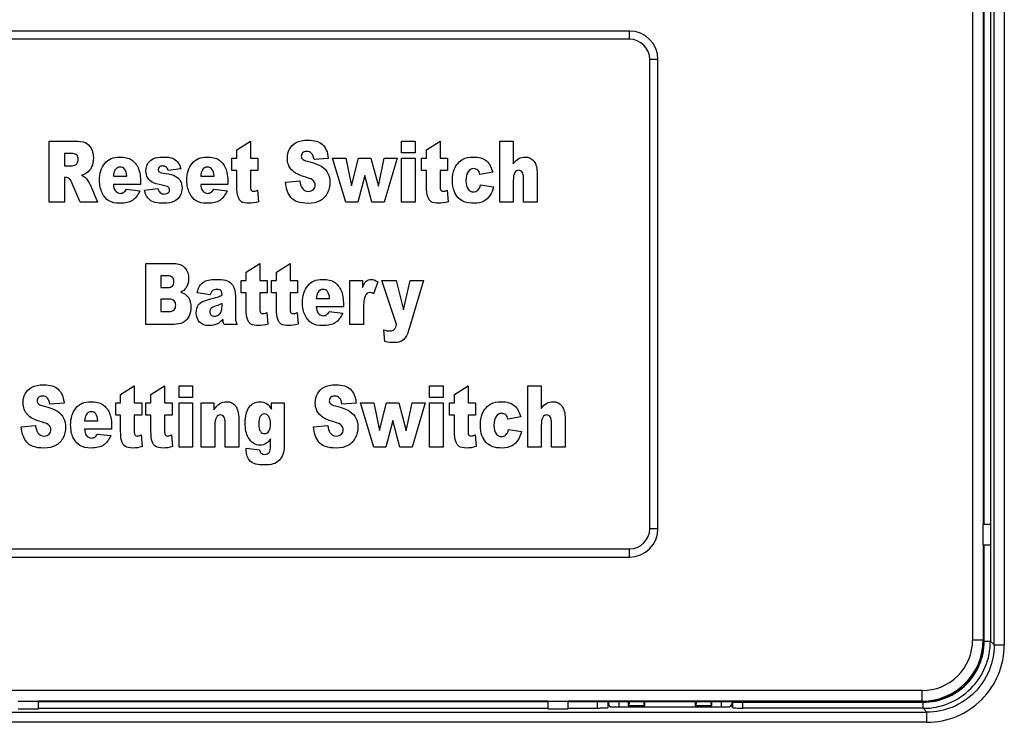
# Model space of a CAD drawing. Header units: millimetres. Extents: x 6863 to 7584, y 164 to 940.
# Tile 16 of 31: x 7390 to 7438, y 581 to 616. Entities that reach past the tile are written whole.
import ezdxf

# ---------------------------------------------------------------- set-up
doc = ezdxf.new("R2010")
doc.units = ezdxf.units.MM
doc.header["$LTSCALE"] = 32.67
doc.layers.get('0').update_dxf_attribs({"linetype": 'CONTINUOUS'})

msp = doc.modelspace()

# ---------------------------------------------------------------- linework, layer by layer
for p, q in [((7436.632, 626.455), (7436.632, 585.129)), ((7437.689, 584.887), (7437.689, 626.697)), ((7438.188, 626.696), (7438.188, 584.888)), ((7437.15, 620.792), (7437.15, 590.792)), ((7437.188, 620.792), (7437.188, 590.792)), ((7437.204, 590.792), (7437.204, 620.792)), ((7437.503, 620.792), (7437.503, 590.792)), ((7419.788, 614.992), (7386.788, 614.992)), ((7419.788, 614.592), (7419.788, 614.992)), ((7419.788, 614.592), (7386.788, 614.592)), ((7420.788, 590.592), (7420.788, 613.592)), ((7421.188, 613.592), (7420.788, 613.592)), ((7421.188, 590.592), (7421.188, 613.592)), ((7391.315, 606.592), (7391.315, 609.592)), ((7391.315, 609.592), (7392.551, 609.592)), ((7400.526, 609.164), (7401.194, 609.592)), ((7401.194, 609.592), (7401.194, 608.765)), ((7408.606, 609.025), (7408.606, 609.592)), ((7408.606, 609.592), (7409.273, 609.592)), ((7409.273, 609.592), (7409.273, 609.025)), ((7409.834, 609.164), (7410.502, 609.592)), ((7410.502, 609.592), (7410.502, 608.765)), ((7413.423, 606.592), (7413.423, 609.592)), ((7413.423, 609.592), (7414.089, 609.592)), ((7414.089, 609.592), (7414.089, 608.487)), ((7392.06, 608.986), (7392.06, 608.376)), ((7392.386, 608.986), (7392.06, 608.986)), ((7400.526, 608.765), (7400.526, 609.164)), ((7409.273, 609.025), (7408.606, 609.025)), ((7409.834, 608.765), (7409.834, 609.164)), ((7400.28, 608.155), (7400.28, 608.765)), ((7400.28, 608.765), (7400.526, 608.765)), ((7401.194, 608.765), (7401.56, 608.765)), ((7401.56, 608.765), (7401.56, 608.155)), ((7405.01, 608.749), (7404.311, 608.698)), ((7405.866, 606.592), (7405.223, 608.765)), ((7405.223, 608.765), (7405.866, 608.765)), ((7405.866, 608.765), (7406.144, 607.396)), ((7406.144, 607.396), (7406.498, 608.765)), ((7406.498, 608.765), (7407.1, 608.765)), ((7407.1, 608.765), (7407.467, 607.392)), ((7407.467, 607.392), (7407.747, 608.765)), ((7408.389, 608.765), (7407.747, 606.592)), ((7407.747, 608.765), (7408.389, 608.765)), ((7408.606, 606.592), (7408.606, 608.765)), ((7408.606, 608.765), (7409.273, 608.765)), ((7409.273, 608.765), (7409.273, 606.592)), ((7409.589, 608.155), (7409.589, 608.765)), ((7409.589, 608.765), (7409.834, 608.765)), ((7410.502, 608.765), (7410.869, 608.765)), ((7410.869, 608.765), (7410.869, 608.155)), ((7392.06, 608.376), (7392.373, 608.376)), ((7397.777, 608.233), (7397.145, 608.155)), ((7400.526, 608.155), (7400.28, 608.155)), ((7400.526, 607.39), (7400.526, 608.155)), ((7401.194, 608.155), (7401.194, 607.384)), ((7401.56, 608.155), (7401.194, 608.155)), ((7406.802, 607.9), (7406.462, 606.592)), ((7407.154, 606.592), (7406.802, 607.9)), ((7409.834, 608.155), (7409.589, 608.155)), ((7409.834, 607.39), (7409.834, 608.155)), ((7410.502, 608.155), (7410.502, 607.384)), ((7410.869, 608.155), (7410.502, 608.155)), ((7413.082, 608.067), (7412.455, 607.963)), ((7415.261, 607.973), (7415.261, 606.592)), ((7392.06, 607.81), (7392.06, 606.592)), ((7392.126, 607.81), (7392.06, 607.81)), ((7392.838, 606.592), (7392.442, 607.509)), ((7393.316, 607.46), (7393.676, 606.592)), ((7395.799, 607.472), (7394.463, 607.472)), ((7394.465, 607.871), (7395.122, 607.871)), ((7395.799, 607.566), (7395.799, 607.472)), ((7400.084, 607.472), (7398.748, 607.472)), ((7398.749, 607.871), (7399.406, 607.871)), ((7400.084, 607.566), (7400.084, 607.472)), ((7402.911, 607.584), (7403.617, 607.64)), ((7412.483, 607.443), (7413.117, 607.353)), ((7414.089, 607.636), (7414.089, 606.592)), ((7414.592, 606.592), (7414.592, 607.787)), ((7395.105, 607.23), (7395.762, 607.155)), ((7395.988, 607.196), (7396.649, 607.273)), ((7399.39, 607.23), (7400.046, 607.155)), ((7401.536, 607.183), (7401.585, 606.61)), ((7410.844, 607.183), (7410.893, 606.61)), ((7392.06, 606.592), (7391.315, 606.592)), ((7393.676, 606.592), (7392.838, 606.592)), ((7406.462, 606.592), (7405.866, 606.592)), ((7407.747, 606.592), (7407.154, 606.592)), ((7409.273, 606.592), (7408.606, 606.592)), ((7414.089, 606.592), (7413.423, 606.592)), ((7415.261, 606.592), (7414.592, 606.592)), ((7396.05, 600.592), (7396.05, 603.592)), ((7396.05, 603.592), (7397.438, 603.592)), ((7400.984, 603.164), (7401.652, 603.592)), ((7401.652, 603.592), (7401.652, 602.765)), ((7402.472, 603.164), (7403.14, 603.592)), ((7403.14, 603.592), (7403.14, 602.765)), ((7400.984, 602.765), (7400.984, 603.164)), ((7402.472, 602.765), (7402.472, 603.164)), ((7396.798, 602.984), (7396.798, 602.415)), ((7397.125, 602.984), (7396.798, 602.984)), ((7400.739, 602.155), (7400.739, 602.765)), ((7400.739, 602.765), (7400.984, 602.765)), ((7401.652, 602.765), (7402.019, 602.765)), ((7402.019, 602.765), (7402.019, 602.155)), ((7402.227, 602.155), (7402.227, 602.765)), ((7402.227, 602.765), (7402.472, 602.765)), ((7403.14, 602.765), (7403.507, 602.765)), ((7403.507, 602.765), (7403.507, 602.155)), ((7406.067, 600.592), (7406.067, 602.765)), ((7406.067, 602.765), (7406.691, 602.765)), ((7406.691, 602.765), (7406.691, 602.409)), ((7407.436, 602.7), (7407.23, 602.106)), ((7408.366, 600.592), (7407.637, 602.765)), ((7407.637, 602.765), (7408.339, 602.765)), ((7408.339, 602.765), (7408.698, 601.318)), ((7408.698, 601.318), (7409.03, 602.765)), ((7409.688, 602.765), (7408.997, 600.445)), ((7409.03, 602.765), (7409.688, 602.765)), ((7396.798, 602.415), (7397.12, 602.415)), ((7399.219, 602.061), (7398.582, 602.145)), ((7400.984, 602.155), (7400.739, 602.155)), ((7400.984, 601.39), (7400.984, 602.155)), ((7401.652, 602.155), (7401.652, 601.384)), ((7402.019, 602.155), (7401.652, 602.155)), ((7402.472, 602.155), (7402.227, 602.155)), ((7402.472, 601.39), (7402.472, 602.155)), ((7403.14, 602.155), (7403.14, 601.384)), ((7403.507, 602.155), (7403.14, 602.155)), ((7396.798, 601.844), (7396.798, 601.237)), ((7397.175, 601.844), (7396.798, 601.844)), ((7399.797, 601.49), (7399.797, 601.623)), ((7400.449, 602.014), (7400.449, 601.054)), ((7404.42, 601.871), (7405.077, 601.871)), ((7396.798, 601.237), (7397.176, 601.237)), ((7401.994, 601.183), (7402.043, 600.61)), ((7403.482, 601.183), (7403.531, 600.61)), ((7405.755, 601.472), (7404.419, 601.472)), ((7405.06, 601.23), (7405.717, 601.155)), ((7405.755, 601.566), (7405.755, 601.472)), ((7406.737, 601.32), (7406.737, 600.592)), ((7397.33, 600.592), (7396.05, 600.592)), ((7400.532, 600.592), (7399.907, 600.592)), ((7406.737, 600.592), (7406.067, 600.592)), ((7407.783, 599.759), (7407.732, 600.34)), ((7394.821, 597.164), (7395.489, 597.592)), ((7395.489, 597.592), (7395.489, 596.765)), ((7396.309, 597.164), (7396.977, 597.592)), ((7396.977, 597.592), (7396.977, 596.765)), ((7397.686, 597.025), (7397.686, 597.592)), ((7397.686, 597.592), (7398.352, 597.592)), ((7398.352, 597.592), (7398.352, 597.025)), ((7409.979, 597.025), (7409.979, 597.592)), ((7409.979, 597.592), (7410.645, 597.592)), ((7410.645, 597.592), (7410.645, 597.025)), ((7411.207, 597.164), (7411.875, 597.592)), ((7411.875, 597.592), (7411.875, 596.765)), ((7414.796, 594.592), (7414.796, 597.592)), ((7414.796, 597.592), (7415.462, 597.592)), ((7415.462, 597.592), (7415.462, 596.487)), ((7394.821, 596.765), (7394.821, 597.164)), ((7396.309, 596.765), (7396.309, 597.164)), ((7398.352, 597.025), (7397.686, 597.025)), ((7410.645, 597.025), (7409.979, 597.025)), ((7411.207, 596.765), (7411.207, 597.164)), ((7392.041, 596.749), (7391.342, 596.698)), ((7394.576, 596.155), (7394.576, 596.765)), ((7394.576, 596.765), (7394.821, 596.765)), ((7395.489, 596.765), (7395.856, 596.765)), ((7395.856, 596.765), (7395.856, 596.155)), ((7396.064, 596.155), (7396.064, 596.765)), ((7396.064, 596.765), (7396.309, 596.765)), ((7396.977, 596.765), (7397.344, 596.765)), ((7397.344, 596.765), (7397.344, 596.155)), ((7397.686, 594.592), (7397.686, 596.765)), ((7397.686, 596.765), (7398.352, 596.765)), ((7398.352, 596.765), (7398.352, 594.592)), ((7398.778, 594.592), (7398.778, 596.765)), ((7398.778, 596.765), (7399.399, 596.765)), ((7399.399, 596.765), (7399.399, 596.411)), ((7402.224, 596.444), (7402.224, 596.765)), ((7402.224, 596.765), (7402.848, 596.765)), ((7402.848, 596.765), (7402.848, 594.713)), ((7406.382, 596.749), (7405.683, 596.698)), ((7407.239, 594.592), (7406.595, 596.765)), ((7406.595, 596.765), (7407.239, 596.765)), ((7407.239, 596.765), (7407.517, 595.396)), ((7407.517, 595.396), (7407.871, 596.765)), ((7407.871, 596.765), (7408.473, 596.765)), ((7408.473, 596.765), (7408.84, 595.392)), ((7408.84, 595.392), (7409.12, 596.765)), ((7409.761, 596.765), (7409.12, 594.592)), ((7409.12, 596.765), (7409.761, 596.765)), ((7409.979, 594.592), (7409.979, 596.765)), ((7409.979, 596.765), (7410.645, 596.765)), ((7410.645, 596.765), (7410.645, 594.592)), ((7410.961, 596.155), (7410.961, 596.765)), ((7410.961, 596.765), (7411.207, 596.765)), ((7411.875, 596.765), (7412.242, 596.765)), ((7412.242, 596.765), (7412.242, 596.155)), ((7393.045, 595.871), (7393.701, 595.871)), ((7394.821, 596.155), (7394.576, 596.155)), ((7394.821, 595.39), (7394.821, 596.155)), ((7395.489, 596.155), (7395.489, 595.384)), ((7395.856, 596.155), (7395.489, 596.155)), ((7396.309, 596.155), (7396.064, 596.155)), ((7396.309, 595.39), (7396.309, 596.155)), ((7396.977, 596.155), (7396.977, 595.384)), ((7397.344, 596.155), (7396.977, 596.155)), ((7400.617, 595.973), (7400.617, 594.592)), ((7408.175, 595.9), (7407.835, 594.592)), ((7408.527, 594.592), (7408.175, 595.9)), ((7411.207, 596.155), (7410.961, 596.155)), ((7411.207, 595.39), (7411.207, 596.155)), ((7411.875, 596.155), (7411.875, 595.384)), ((7412.242, 596.155), (7411.875, 596.155)), ((7414.455, 596.067), (7413.828, 595.963)), ((7416.634, 595.973), (7416.634, 594.592)), ((7389.943, 595.584), (7390.648, 595.64)), ((7394.379, 595.472), (7393.043, 595.472)), ((7394.379, 595.566), (7394.379, 595.472)), ((7399.444, 595.636), (7399.444, 594.592)), ((7399.947, 594.592), (7399.947, 595.787)), ((7404.284, 595.584), (7404.989, 595.64)), ((7413.856, 595.443), (7414.489, 595.353)), ((7415.462, 595.636), (7415.462, 594.592)), ((7415.964, 594.592), (7415.964, 595.787)), ((7393.685, 595.23), (7394.342, 595.155)), ((7395.831, 595.183), (7395.88, 594.61)), ((7397.319, 595.183), (7397.369, 594.61)), ((7402.177, 594.664), (7402.177, 594.993)), ((7412.217, 595.183), (7412.266, 594.61)), ((7398.352, 594.592), (7397.686, 594.592)), ((7399.444, 594.592), (7398.778, 594.592)), ((7400.617, 594.592), (7399.947, 594.592)), ((7400.983, 594.543), (7401.63, 594.451)), ((7402.848, 594.713), (7402.85, 594.617)), ((7407.835, 594.592), (7407.239, 594.592)), ((7409.12, 594.592), (7408.527, 594.592)), ((7410.645, 594.592), (7409.979, 594.592)), ((7415.462, 594.592), (7414.796, 594.592)), ((7416.634, 594.592), (7415.964, 594.592)), ((7420.788, 590.592), (7421.188, 590.592)), ((7437.53, 590.792), (7437.15, 590.792)), ((7437.15, 589.792), (7437.15, 590.792)), ((7437.53, 589.792), (7437.53, 590.792)), ((7386.788, 589.592), (7419.788, 589.592)), ((7419.788, 589.192), (7419.788, 589.592)), ((7437.15, 589.792), (7437.53, 589.792)), ((7437.15, 589.792), (7437.15, 585.129)), ((7437.188, 589.792), (7437.188, 585.09)), ((7437.204, 585.073), (7437.204, 589.792)), ((7437.503, 589.792), (7437.503, 585.073)), ((7386.788, 589.192), (7419.788, 589.192)), ((7436.632, 585.129), (7437.15, 585.129)), ((7437.188, 585.09), (7437.15, 585.129)), ((7437.204, 585.073), (7437.503, 585.073)), ((7437.689, 584.887), (7437.503, 585.073)), ((7437.689, 584.887), (7438.188, 584.887)), ((7434.151, 582.648), (7372.425, 582.648)), ((7434.152, 582.13), (7434.152, 582.648)), ((7389.788, 582.13), (7390.788, 582.13)), ((7390.788, 581.75), (7390.788, 582.13)), ((7415.788, 582.13), (7390.788, 582.13)), ((7415.788, 582.092), (7390.788, 582.092)), ((7415.788, 582.13), (7415.788, 581.75)), ((7415.788, 582.13), (7416.788, 582.13)), ((7416.788, 581.75), (7416.788, 582.13)), ((7434.152, 582.13), (7416.788, 582.13)), ((7434.19, 582.092), (7416.788, 582.092)), ((7418.229, 581.792), (7418.229, 582.092)), ((7418.729, 582.092), (7418.729, 581.818)), ((7418.778, 582.092), (7418.766, 582.055)), ((7418.766, 582.055), (7418.766, 581.928)), ((7418.766, 581.928), (7418.811, 581.928)), ((7418.835, 581.855), (7418.811, 581.928)), ((7418.835, 581.855), (7424.741, 581.855)), ((7419.288, 581.855), (7419.288, 582.092)), ((7419.738, 581.892), (7419.738, 582.092)), ((7419.756, 581.909), (7419.738, 581.892)), ((7420.538, 581.892), (7419.738, 581.892)), ((7419.771, 582.092), (7419.756, 581.909)), ((7419.756, 581.909), (7420.521, 581.909)), ((7420.521, 581.909), (7420.506, 582.092)), ((7420.521, 581.909), (7420.538, 581.892)), ((7420.538, 581.892), (7420.538, 582.092)), ((7423.038, 581.892), (7423.038, 582.092)), ((7423.056, 581.909), (7423.038, 581.892)), ((7423.838, 581.892), (7423.038, 581.892)), ((7423.071, 582.092), (7423.056, 581.909)), ((7423.056, 581.909), (7423.821, 581.909)), ((7423.821, 581.909), (7423.806, 582.092)), ((7423.821, 581.909), (7423.838, 581.892)), ((7423.838, 581.892), (7423.838, 582.092)), ((7424.288, 582.092), (7424.288, 581.855)), ((7424.766, 581.928), (7424.741, 581.855)), ((7424.811, 581.928), (7424.766, 581.928)), ((7424.799, 582.092), (7424.811, 582.055)), ((7424.811, 582.055), (7424.811, 581.928)), ((7424.849, 581.815), (7424.811, 581.928)), ((7424.848, 582.077), (7434.207, 582.077)), ((7434.152, 582.13), (7434.19, 582.092)), ((7434.208, 581.777), (7434.208, 582.077)), ((7372.183, 581.591), (7434.393, 581.591)), ((7389.788, 581.75), (7390.788, 581.75)), ((7390.788, 581.792), (7415.788, 581.792)), ((7415.788, 581.75), (7416.788, 581.75)), ((7416.788, 581.792), (7418.229, 581.792)), ((7434.208, 581.777), (7425.361, 581.777)), ((7434.208, 581.777), (7434.393, 581.591)), ((7434.393, 581.092), (7434.393, 581.591)), ((7434.392, 581.092), (7372.184, 581.092))]:
    msp.add_line(p, q)
for centre, radius, start, end in [((7419.788, 613.592), 1.4, 0, 90), ((7419.788, 613.592), 1, 0, 90), ((7419.788, 590.592), 1.4, 270, 0), ((7419.788, 590.592), 1, 270, 0), ((7434.152, 585.128), 2.48, 269.9785, 0.0215), ((7434.152, 585.129), 2.998, 270.0034, 359.9966), ((7434.19, 585.091), 2.999, 269.9848, 0.0152), ((7434.209, 585.071), 2.994, 269.9518, 0.0482), ((7434.395, 584.885), 3.793, 269.9529, 0.0471), ((7468.158, 582.073), 43.31, 179.9951, 180.3407)]:
    msp.add_arc(centre, radius, start, end)
for points in [[(7392.551, 609.592), (7392.781, 609.592), (7392.956, 609.567), (7393.077, 609.518)], [(7393.077, 609.518), (7393.198, 609.469), (7393.295, 609.377), (7393.369, 609.244)], [(7403.107, 609.201), (7403.179, 609.338), (7403.286, 609.447), (7403.43, 609.524)], [(7403.43, 609.524), (7403.574, 609.602), (7403.77, 609.643), (7404.021, 609.643)], [(7404.021, 609.643), (7404.327, 609.643), (7404.561, 609.571), (7404.722, 609.428)], [(7404.722, 609.428), (7404.882, 609.285), (7404.979, 609.06), (7405.01, 608.749)], [(7392.662, 608.908), (7392.614, 608.96), (7392.52, 608.986), (7392.386, 608.986)], [(7392.736, 608.685), (7392.736, 608.782), (7392.712, 608.855), (7392.662, 608.908)], [(7393.369, 609.244), (7393.444, 609.111), (7393.481, 608.949), (7393.481, 608.759)], [(7403.001, 608.765), (7403.001, 608.919), (7403.035, 609.064), (7403.107, 609.201)], [(7403.752, 609.015), (7403.708, 608.97), (7403.687, 608.915), (7403.687, 608.849)], [(7403.947, 609.084), (7403.86, 609.084), (7403.795, 609.06), (7403.752, 609.015)], [(7404.193, 608.992), (7404.134, 609.054), (7404.052, 609.084), (7403.947, 609.084)], [(7404.311, 608.698), (7404.291, 608.833), (7404.252, 608.931), (7404.193, 608.992)], [(7392.373, 608.376), (7392.406, 608.376), (7392.471, 608.389), (7392.57, 608.416)], [(7392.57, 608.416), (7392.618, 608.43), (7392.658, 608.46), (7392.689, 608.511)], [(7392.689, 608.511), (7392.72, 608.561), (7392.736, 608.62), (7392.736, 608.685)], [(7393.481, 608.759), (7393.481, 608.591), (7393.452, 608.448), (7393.395, 608.327)], [(7393.786, 607.674), (7393.786, 608.014), (7393.872, 608.288), (7394.046, 608.499)], [(7394.046, 608.499), (7394.22, 608.708), (7394.46, 608.814), (7394.768, 608.814)], [(7394.768, 608.814), (7395.017, 608.814), (7395.213, 608.767), (7395.357, 608.673)], [(7395.357, 608.673), (7395.501, 608.579), (7395.611, 608.442), (7395.686, 608.264)], [(7396.061, 608.135), (7396.061, 608.278), (7396.094, 608.401), (7396.161, 608.505)], [(7396.161, 608.505), (7396.227, 608.608), (7396.318, 608.685), (7396.436, 608.737)], [(7396.436, 608.737), (7396.552, 608.788), (7396.71, 608.814), (7396.906, 608.814)], [(7396.906, 608.814), (7397.112, 608.814), (7397.266, 608.794), (7397.364, 608.754)], [(7397.364, 608.754), (7397.463, 608.714), (7397.546, 608.653), (7397.611, 608.57)], [(7397.611, 608.57), (7397.677, 608.487), (7397.733, 608.374), (7397.777, 608.233)], [(7398.07, 607.674), (7398.07, 608.014), (7398.157, 608.288), (7398.331, 608.499)], [(7398.331, 608.499), (7398.504, 608.708), (7398.745, 608.814), (7399.052, 608.814)], [(7399.052, 608.814), (7399.301, 608.814), (7399.498, 608.767), (7399.642, 608.673)], [(7399.642, 608.673), (7399.786, 608.579), (7399.895, 608.442), (7399.97, 608.264)], [(7403.21, 608.185), (7403.07, 608.338), (7403.001, 608.53), (7403.001, 608.765)], [(7403.687, 608.849), (7403.687, 608.8), (7403.705, 608.757), (7403.74, 608.719)], [(7403.74, 608.719), (7403.775, 608.679), (7403.859, 608.642), (7403.989, 608.608)], [(7403.989, 608.608), (7404.314, 608.522), (7404.545, 608.434), (7404.686, 608.344)], [(7411.198, 608.227), (7411.242, 608.335), (7411.303, 608.434), (7411.381, 608.52)], [(7411.381, 608.52), (7411.458, 608.606), (7411.539, 608.671), (7411.621, 608.713)], [(7411.621, 608.713), (7411.75, 608.78), (7411.917, 608.814), (7412.12, 608.814)], [(7412.12, 608.814), (7412.403, 608.814), (7412.619, 608.751), (7412.768, 608.624)], [(7412.768, 608.624), (7412.917, 608.497), (7413.022, 608.311), (7413.082, 608.067)], [(7414.089, 608.487), (7414.179, 608.604), (7414.269, 608.687), (7414.359, 608.738)], [(7414.359, 608.738), (7414.448, 608.788), (7414.554, 608.814), (7414.677, 608.814)], [(7414.677, 608.814), (7414.857, 608.814), (7414.999, 608.745), (7415.104, 608.607)], [(7415.104, 608.607), (7415.209, 608.468), (7415.261, 608.258), (7415.261, 607.973)], [(7393.161, 608.033), (7393.098, 607.986), (7393.011, 607.947), (7392.9, 607.916)], [(7392.9, 607.916), (7392.988, 607.877), (7393.054, 607.84), (7393.094, 607.804)], [(7393.395, 608.327), (7393.339, 608.207), (7393.26, 608.108), (7393.161, 608.033)], [(7394.541, 608.164), (7394.501, 608.098), (7394.475, 608), (7394.465, 607.871)], [(7394.796, 608.321), (7394.689, 608.321), (7394.604, 608.268), (7394.541, 608.164)], [(7395.017, 608.217), (7394.961, 608.286), (7394.887, 608.321), (7394.796, 608.321)], [(7395.122, 607.871), (7395.108, 608.031), (7395.072, 608.147), (7395.017, 608.217)], [(7395.686, 608.264), (7395.762, 608.084), (7395.799, 607.853), (7395.799, 607.566)], [(7396.153, 607.785), (7396.091, 607.887), (7396.061, 608.004), (7396.061, 608.135)], [(7396.708, 608.323), (7396.674, 608.29), (7396.657, 608.25), (7396.657, 608.202)], [(7396.657, 608.202), (7396.657, 608.149), (7396.678, 608.108), (7396.722, 608.08)], [(7396.873, 608.374), (7396.798, 608.374), (7396.742, 608.356), (7396.708, 608.323)], [(7396.722, 608.08), (7396.765, 608.053), (7396.86, 608.029), (7397.007, 608.007)], [(7397.063, 608.308), (7397.011, 608.352), (7396.947, 608.374), (7396.873, 608.374)], [(7397.007, 608.007), (7397.229, 607.975), (7397.394, 607.932), (7397.502, 607.877)], [(7397.145, 608.155), (7397.129, 608.225), (7397.101, 608.276), (7397.063, 608.308)], [(7398.826, 608.164), (7398.785, 608.098), (7398.759, 608), (7398.749, 607.871)], [(7399.08, 608.321), (7398.974, 608.321), (7398.889, 608.268), (7398.826, 608.164)], [(7399.301, 608.217), (7399.245, 608.286), (7399.172, 608.321), (7399.08, 608.321)], [(7399.406, 607.871), (7399.393, 608.031), (7399.357, 608.147), (7399.301, 608.217)], [(7399.97, 608.264), (7400.046, 608.084), (7400.084, 607.853), (7400.084, 607.566)], [(7403.906, 607.822), (7403.581, 607.912), (7403.348, 608.035), (7403.21, 608.185)], [(7404.686, 608.344), (7404.826, 608.254), (7404.928, 608.143), (7404.991, 608.012)], [(7404.991, 608.012), (7405.056, 607.879), (7405.088, 607.732), (7405.088, 607.568)], [(7411.106, 607.668), (7411.106, 607.891), (7411.136, 608.078), (7411.198, 608.227)], [(7411.871, 608.094), (7411.802, 607.996), (7411.769, 607.846), (7411.769, 607.646)], [(7412.139, 608.243), (7412.028, 608.243), (7411.94, 608.192), (7411.871, 608.094)], [(7412.347, 608.172), (7412.295, 608.219), (7412.226, 608.243), (7412.139, 608.243)], [(7412.455, 607.963), (7412.436, 608.055), (7412.4, 608.125), (7412.347, 608.172)], [(7414.164, 608.047), (7414.114, 607.969), (7414.089, 607.832), (7414.089, 607.636)], [(7414.361, 608.162), (7414.279, 608.162), (7414.214, 608.123), (7414.164, 608.047)], [(7414.531, 608.075), (7414.49, 608.133), (7414.433, 608.162), (7414.361, 608.162)], [(7414.592, 607.787), (7414.592, 607.922), (7414.57, 608.018), (7414.531, 608.075)], [(7392.306, 607.738), (7392.253, 607.785), (7392.193, 607.81), (7392.126, 607.81)], [(7392.442, 607.509), (7392.39, 607.627), (7392.347, 607.703), (7392.306, 607.738)], [(7393.094, 607.804), (7393.121, 607.779), (7393.16, 607.728), (7393.213, 607.646)], [(7393.213, 607.646), (7393.263, 607.566), (7393.298, 607.505), (7393.316, 607.46)], [(7393.915, 607.05), (7393.828, 607.226), (7393.786, 607.435), (7393.786, 607.674)], [(7394.463, 607.472), (7394.475, 607.337), (7394.504, 607.239), (7394.55, 607.173)], [(7396.381, 607.568), (7396.29, 607.611), (7396.215, 607.683), (7396.153, 607.785)], [(7396.864, 607.428), (7396.631, 607.478), (7396.471, 607.525), (7396.381, 607.568)], [(7397.15, 607.341), (7397.114, 607.365), (7397.017, 607.394), (7396.864, 607.428)], [(7397.502, 607.877), (7397.61, 607.822), (7397.692, 607.742), (7397.749, 607.638)], [(7397.749, 607.638), (7397.806, 607.533), (7397.836, 607.421), (7397.836, 607.296)], [(7398.199, 607.05), (7398.113, 607.226), (7398.07, 607.435), (7398.07, 607.674)], [(7398.748, 607.472), (7398.759, 607.337), (7398.789, 607.239), (7398.834, 607.173)], [(7403.178, 606.835), (7403.021, 607.032), (7402.931, 607.282), (7402.911, 607.584)], [(7403.617, 607.64), (7403.631, 607.496), (7403.662, 607.386), (7403.709, 607.311)], [(7404.286, 607.647), (7404.23, 607.709), (7404.104, 607.767), (7403.906, 607.822)], [(7404.281, 607.222), (7404.339, 607.284), (7404.368, 607.357), (7404.368, 607.439)], [(7404.368, 607.439), (7404.368, 607.517), (7404.34, 607.586), (7404.286, 607.647)], [(7405.088, 607.568), (7405.088, 607.376), (7405.046, 607.198), (7404.961, 607.036)], [(7411.181, 607.152), (7411.131, 607.284), (7411.106, 607.453), (7411.106, 607.668)], [(7411.769, 607.646), (7411.769, 607.468), (7411.802, 607.333), (7411.871, 607.239)], [(7412.349, 607.185), (7412.408, 607.241), (7412.454, 607.327), (7412.483, 607.443)], [(7394.244, 606.664), (7394.111, 606.745), (7394.002, 606.874), (7393.915, 607.05)], [(7394.55, 607.173), (7394.614, 607.079), (7394.698, 607.032), (7394.802, 607.032)], [(7394.802, 607.032), (7394.868, 607.032), (7394.93, 607.052), (7394.989, 607.093)], [(7394.989, 607.093), (7395.025, 607.118), (7395.063, 607.165), (7395.105, 607.23)], [(7395.762, 607.155), (7395.66, 606.936), (7395.539, 606.778), (7395.398, 606.685)], [(7396.246, 606.712), (7396.112, 606.825), (7396.025, 606.987), (7395.988, 607.196)], [(7396.649, 607.273), (7396.675, 607.175), (7396.714, 607.104), (7396.763, 607.062)], [(7396.763, 607.062), (7396.813, 607.02), (7396.878, 606.999), (7396.96, 606.999)], [(7396.96, 606.999), (7397.048, 606.999), (7397.119, 607.022), (7397.168, 607.069)], [(7397.225, 607.202), (7397.225, 607.263), (7397.199, 607.308), (7397.15, 607.341)], [(7397.168, 607.069), (7397.206, 607.106), (7397.225, 607.149), (7397.225, 607.202)], [(7397.836, 607.296), (7397.836, 607.171), (7397.805, 607.048), (7397.744, 606.93)], [(7398.529, 606.664), (7398.396, 606.745), (7398.286, 606.874), (7398.199, 607.05)], [(7398.834, 607.173), (7398.898, 607.079), (7398.982, 607.032), (7399.087, 607.032)], [(7399.087, 607.032), (7399.152, 607.032), (7399.214, 607.052), (7399.273, 607.093)], [(7399.273, 607.093), (7399.309, 607.118), (7399.347, 607.165), (7399.39, 607.23)], [(7400.046, 607.155), (7399.945, 606.936), (7399.823, 606.778), (7399.682, 606.685)], [(7400.581, 606.864), (7400.544, 606.973), (7400.526, 607.147), (7400.526, 607.39)], [(7401.194, 607.384), (7401.194, 607.292), (7401.2, 607.23), (7401.215, 607.2)], [(7401.215, 607.2), (7401.236, 607.155), (7401.274, 607.132), (7401.33, 607.132)], [(7401.33, 607.132), (7401.379, 607.132), (7401.447, 607.149), (7401.536, 607.183)], [(7403.709, 607.311), (7403.785, 607.189), (7403.895, 607.13), (7404.037, 607.13)], [(7404.037, 607.13), (7404.142, 607.13), (7404.224, 607.161), (7404.281, 607.222)], [(7404.961, 607.036), (7404.875, 606.872), (7404.756, 606.75), (7404.603, 606.667)], [(7409.89, 606.864), (7409.852, 606.973), (7409.834, 607.147), (7409.834, 607.39)], [(7410.502, 607.384), (7410.502, 607.292), (7410.509, 607.23), (7410.523, 607.2)], [(7410.523, 607.2), (7410.545, 607.155), (7410.582, 607.132), (7410.638, 607.132)], [(7410.638, 607.132), (7410.687, 607.132), (7410.756, 607.149), (7410.844, 607.183)], [(7411.39, 606.815), (7411.301, 606.911), (7411.231, 607.024), (7411.181, 607.152)], [(7411.871, 607.239), (7411.938, 607.147), (7412.025, 607.101), (7412.13, 607.101)], [(7412.13, 607.101), (7412.216, 607.101), (7412.29, 607.128), (7412.349, 607.185)], [(7413.117, 607.353), (7413.081, 607.187), (7413.023, 607.044), (7412.944, 606.924)], [(7394.788, 606.543), (7394.557, 606.543), (7394.375, 606.584), (7394.244, 606.664)], [(7395.398, 606.685), (7395.256, 606.592), (7395.053, 606.543), (7394.788, 606.543)], [(7396.926, 606.543), (7396.608, 606.543), (7396.381, 606.598), (7396.246, 606.712)], [(7397.457, 606.648), (7397.327, 606.58), (7397.15, 606.543), (7396.926, 606.543)], [(7397.744, 606.93), (7397.684, 606.811), (7397.589, 606.717), (7397.457, 606.648)], [(7399.072, 606.543), (7398.841, 606.543), (7398.659, 606.584), (7398.529, 606.664)], [(7399.682, 606.685), (7399.54, 606.592), (7399.337, 606.543), (7399.072, 606.543)], [(7400.757, 606.621), (7400.678, 606.674), (7400.619, 606.756), (7400.581, 606.864)], [(7401.123, 606.543), (7400.956, 606.543), (7400.835, 606.569), (7400.757, 606.621)], [(7401.585, 606.61), (7401.42, 606.565), (7401.266, 606.543), (7401.123, 606.543)], [(7404.026, 606.541), (7403.617, 606.541), (7403.335, 606.639), (7403.178, 606.835)], [(7404.603, 606.667), (7404.45, 606.584), (7404.258, 606.541), (7404.026, 606.541)], [(7410.065, 606.621), (7409.987, 606.674), (7409.928, 606.756), (7409.89, 606.864)], [(7410.432, 606.543), (7410.265, 606.543), (7410.144, 606.569), (7410.065, 606.621)], [(7410.893, 606.61), (7410.728, 606.565), (7410.574, 606.543), (7410.432, 606.543)], [(7411.706, 606.607), (7411.583, 606.649), (7411.478, 606.719), (7411.39, 606.815)], [(7412.167, 606.543), (7411.982, 606.543), (7411.828, 606.565), (7411.706, 606.607)], [(7412.639, 606.643), (7412.514, 606.578), (7412.357, 606.543), (7412.167, 606.543)], [(7412.944, 606.924), (7412.865, 606.803), (7412.763, 606.709), (7412.639, 606.643)], [(7397.438, 603.592), (7397.669, 603.592), (7397.846, 603.52), (7397.97, 603.377)], [(7397.97, 603.377), (7398.095, 603.234), (7398.157, 603.056), (7398.157, 602.845)], [(7397.361, 602.911), (7397.315, 602.96), (7397.237, 602.984), (7397.125, 602.984)], [(7397.43, 602.706), (7397.43, 602.792), (7397.407, 602.861), (7397.361, 602.911)], [(7397.361, 602.489), (7397.407, 602.538), (7397.43, 602.612), (7397.43, 602.706)], [(7398.157, 602.845), (7398.157, 602.667), (7398.113, 602.516), (7398.025, 602.388)], [(7398.686, 602.473), (7398.731, 602.552), (7398.797, 602.622), (7398.882, 602.681)], [(7398.882, 602.681), (7398.943, 602.722), (7399.026, 602.755), (7399.134, 602.779)], [(7399.134, 602.779), (7399.241, 602.802), (7399.357, 602.814), (7399.481, 602.814)], [(7399.481, 602.814), (7399.681, 602.814), (7399.841, 602.8), (7399.963, 602.771)], [(7399.963, 602.771), (7400.084, 602.743), (7400.184, 602.685), (7400.265, 602.597)], [(7400.265, 602.597), (7400.321, 602.536), (7400.367, 602.448), (7400.4, 602.335)], [(7404.002, 602.499), (7404.175, 602.708), (7404.415, 602.814), (7404.723, 602.814)], [(7404.723, 602.814), (7404.972, 602.814), (7405.169, 602.767), (7405.313, 602.673)], [(7405.313, 602.673), (7405.457, 602.579), (7405.566, 602.442), (7405.641, 602.264)], [(7406.691, 602.409), (7406.75, 602.563), (7406.812, 602.669), (7406.876, 602.726)], [(7406.876, 602.726), (7406.94, 602.784), (7407.018, 602.814), (7407.113, 602.814)], [(7407.113, 602.814), (7407.212, 602.814), (7407.318, 602.775), (7407.436, 602.7)], [(7397.12, 602.415), (7397.235, 602.415), (7397.315, 602.44), (7397.361, 602.489)], [(7398.025, 602.388), (7397.965, 602.303), (7397.878, 602.237), (7397.766, 602.188)], [(7397.766, 602.188), (7397.937, 602.135), (7398.063, 602.047), (7398.145, 601.92)], [(7398.582, 602.145), (7398.605, 602.284), (7398.64, 602.393), (7398.686, 602.473)], [(7399.323, 602.253), (7399.28, 602.219), (7399.245, 602.155), (7399.219, 602.061)], [(7399.568, 602.319), (7399.458, 602.319), (7399.376, 602.297), (7399.323, 602.253)], [(7399.746, 602.257), (7399.712, 602.299), (7399.653, 602.319), (7399.568, 602.319)], [(7399.797, 602.043), (7399.797, 602.145), (7399.779, 602.217), (7399.746, 602.257)], [(7400.4, 602.335), (7400.432, 602.223), (7400.449, 602.117), (7400.449, 602.014)], [(7403.741, 601.674), (7403.741, 602.014), (7403.828, 602.288), (7404.002, 602.499)], [(7404.497, 602.164), (7404.456, 602.098), (7404.43, 602), (7404.42, 601.871)], [(7404.751, 602.321), (7404.645, 602.321), (7404.56, 602.268), (7404.497, 602.164)], [(7404.972, 602.217), (7404.916, 602.286), (7404.843, 602.321), (7404.751, 602.321)], [(7405.077, 601.871), (7405.064, 602.031), (7405.028, 602.147), (7404.972, 602.217)], [(7405.641, 602.264), (7405.717, 602.084), (7405.755, 601.853), (7405.755, 601.566)], [(7407.043, 602.168), (7406.955, 602.168), (7406.887, 602.123), (7406.839, 602.033)], [(7407.23, 602.106), (7407.151, 602.147), (7407.089, 602.168), (7407.043, 602.168)], [(7397.446, 601.762), (7397.394, 601.816), (7397.304, 601.844), (7397.175, 601.844)], [(7397.525, 601.55), (7397.525, 601.638), (7397.499, 601.709), (7397.446, 601.762)], [(7398.145, 601.92), (7398.227, 601.793), (7398.268, 601.636), (7398.268, 601.445)], [(7398.646, 601.575), (7398.723, 601.681), (7398.866, 601.758), (7399.075, 601.811)], [(7399.075, 601.811), (7399.324, 601.873), (7399.486, 601.918), (7399.561, 601.943)], [(7399.797, 601.623), (7399.705, 601.582), (7399.609, 601.546), (7399.511, 601.514)], [(7399.561, 601.943), (7399.635, 601.967), (7399.714, 602.002), (7399.797, 602.043)], [(7403.87, 601.05), (7403.784, 601.226), (7403.741, 601.435), (7403.741, 601.674)], [(7406.839, 602.033), (7406.771, 601.906), (7406.737, 601.668), (7406.737, 601.32)], [(7397.176, 601.237), (7397.304, 601.237), (7397.394, 601.263), (7397.446, 601.32)], [(7397.446, 601.32), (7397.499, 601.378), (7397.525, 601.453), (7397.525, 601.55)], [(7398.268, 601.445), (7398.268, 601.29), (7398.239, 601.149), (7398.181, 601.026)], [(7398.53, 601.167), (7398.53, 601.331), (7398.568, 601.468), (7398.646, 601.575)], [(7398.69, 600.722), (7398.582, 600.842), (7398.53, 600.991), (7398.53, 601.167)], [(7399.254, 601.382), (7399.216, 601.337), (7399.198, 601.286), (7399.198, 601.228)], [(7399.198, 601.228), (7399.198, 601.163), (7399.216, 601.108), (7399.252, 601.067)], [(7399.511, 601.514), (7399.375, 601.47), (7399.29, 601.425), (7399.254, 601.382)], [(7399.62, 601.073), (7399.684, 601.118), (7399.73, 601.171), (7399.756, 601.237)], [(7399.756, 601.237), (7399.782, 601.302), (7399.797, 601.386), (7399.797, 601.49)], [(7401.04, 600.864), (7401.002, 600.973), (7400.984, 601.147), (7400.984, 601.39)], [(7401.652, 601.384), (7401.652, 601.292), (7401.659, 601.23), (7401.673, 601.2)], [(7401.673, 601.2), (7401.695, 601.155), (7401.732, 601.132), (7401.788, 601.132)], [(7401.788, 601.132), (7401.837, 601.132), (7401.906, 601.149), (7401.994, 601.183)], [(7402.528, 600.864), (7402.49, 600.973), (7402.472, 601.147), (7402.472, 601.39)], [(7403.14, 601.384), (7403.14, 601.292), (7403.147, 601.23), (7403.161, 601.2)], [(7403.161, 601.2), (7403.183, 601.155), (7403.22, 601.132), (7403.276, 601.132)], [(7403.276, 601.132), (7403.325, 601.132), (7403.394, 601.149), (7403.482, 601.183)], [(7404.419, 601.472), (7404.43, 601.337), (7404.46, 601.239), (7404.505, 601.173)], [(7404.505, 601.173), (7404.569, 601.079), (7404.653, 601.032), (7404.758, 601.032)], [(7404.944, 601.093), (7404.98, 601.118), (7405.018, 601.165), (7405.06, 601.23)], [(7405.717, 601.155), (7405.615, 600.936), (7405.494, 600.778), (7405.353, 600.685)], [(7397.944, 600.731), (7397.882, 600.686), (7397.787, 600.653), (7397.662, 600.632)], [(7398.181, 601.026), (7398.122, 600.901), (7398.044, 600.803), (7397.944, 600.731)], [(7399.164, 600.543), (7398.956, 600.543), (7398.799, 600.602), (7398.69, 600.722)], [(7399.252, 601.067), (7399.288, 601.026), (7399.342, 601.005), (7399.414, 601.005)], [(7399.414, 601.005), (7399.488, 601.005), (7399.557, 601.028), (7399.62, 601.073)], [(7399.835, 600.858), (7399.746, 600.752), (7399.66, 600.678), (7399.574, 600.634)], [(7399.857, 600.719), (7399.85, 600.747), (7399.841, 600.795), (7399.835, 600.858)], [(7399.907, 600.592), (7399.881, 600.647), (7399.864, 600.69), (7399.857, 600.719)], [(7400.449, 601.054), (7400.449, 600.952), (7400.454, 600.87), (7400.463, 600.813)], [(7400.463, 600.813), (7400.473, 600.756), (7400.496, 600.682), (7400.532, 600.592)], [(7401.215, 600.621), (7401.136, 600.674), (7401.077, 600.756), (7401.04, 600.864)], [(7402.703, 600.621), (7402.624, 600.674), (7402.566, 600.756), (7402.528, 600.864)], [(7404.2, 600.664), (7404.067, 600.745), (7403.957, 600.874), (7403.87, 601.05)], [(7404.743, 600.543), (7404.512, 600.543), (7404.33, 600.584), (7404.2, 600.664)], [(7405.353, 600.685), (7405.211, 600.592), (7405.008, 600.543), (7404.743, 600.543)], [(7404.758, 601.032), (7404.823, 601.032), (7404.885, 601.052), (7404.944, 601.093)], [(7397.662, 600.632), (7397.495, 600.604), (7397.384, 600.592), (7397.33, 600.592)], [(7399.574, 600.634), (7399.457, 600.574), (7399.319, 600.543), (7399.164, 600.543)], [(7401.582, 600.543), (7401.415, 600.543), (7401.293, 600.569), (7401.215, 600.621)], [(7402.043, 600.61), (7401.878, 600.565), (7401.724, 600.543), (7401.582, 600.543)], [(7403.07, 600.543), (7402.903, 600.543), (7402.782, 600.569), (7402.703, 600.621)], [(7403.531, 600.61), (7403.366, 600.565), (7403.212, 600.543), (7403.07, 600.543)], [(7407.732, 600.34), (7407.827, 600.303), (7407.933, 600.283), (7408.051, 600.283)], [(7408.051, 600.283), (7408.13, 600.283), (7408.194, 600.307), (7408.242, 600.353)], [(7408.242, 600.353), (7408.29, 600.398), (7408.333, 600.477), (7408.366, 600.592)], [(7408.997, 600.445), (7408.918, 600.179), (7408.839, 600.001), (7408.757, 599.908)], [(7408.228, 599.71), (7408.133, 599.71), (7407.984, 599.726), (7407.783, 599.759)], [(7408.757, 599.908), (7408.642, 599.777), (7408.465, 599.71), (7408.228, 599.71)], [(7390.139, 597.201), (7390.211, 597.338), (7390.317, 597.447), (7390.462, 597.524)], [(7390.462, 597.524), (7390.606, 597.602), (7390.802, 597.643), (7391.053, 597.643)], [(7391.053, 597.643), (7391.359, 597.643), (7391.593, 597.571), (7391.753, 597.428)], [(7391.753, 597.428), (7391.914, 597.285), (7392.01, 597.06), (7392.041, 596.749)], [(7404.48, 597.201), (7404.552, 597.338), (7404.659, 597.447), (7404.803, 597.524)], [(7404.803, 597.524), (7404.947, 597.602), (7405.143, 597.643), (7405.394, 597.643)], [(7405.394, 597.643), (7405.7, 597.643), (7405.934, 597.571), (7406.094, 597.428)], [(7406.094, 597.428), (7406.255, 597.285), (7406.351, 597.06), (7406.382, 596.749)], [(7390.033, 596.765), (7390.033, 596.919), (7390.067, 597.064), (7390.139, 597.201)], [(7390.784, 597.015), (7390.74, 596.97), (7390.719, 596.915), (7390.719, 596.849)], [(7390.719, 596.849), (7390.719, 596.8), (7390.737, 596.757), (7390.771, 596.719)], [(7390.979, 597.084), (7390.892, 597.084), (7390.827, 597.06), (7390.784, 597.015)], [(7391.224, 596.992), (7391.166, 597.054), (7391.084, 597.084), (7390.979, 597.084)], [(7391.342, 596.698), (7391.323, 596.833), (7391.283, 596.931), (7391.224, 596.992)], [(7392.626, 596.499), (7392.799, 596.708), (7393.04, 596.814), (7393.348, 596.814)], [(7393.348, 596.814), (7393.597, 596.814), (7393.793, 596.767), (7393.937, 596.673)], [(7399.68, 596.72), (7399.775, 596.782), (7399.89, 596.814), (7400.027, 596.814)], [(7400.027, 596.814), (7400.211, 596.814), (7400.355, 596.745), (7400.459, 596.608)], [(7401.129, 596.548), (7401.26, 596.724), (7401.43, 596.814), (7401.643, 596.814)], [(7401.643, 596.814), (7401.777, 596.814), (7401.889, 596.786), (7401.977, 596.728)], [(7404.374, 596.765), (7404.374, 596.919), (7404.408, 597.064), (7404.48, 597.201)], [(7405.125, 597.015), (7405.081, 596.97), (7405.06, 596.915), (7405.06, 596.849)], [(7405.06, 596.849), (7405.06, 596.8), (7405.078, 596.757), (7405.113, 596.719)], [(7405.32, 597.084), (7405.233, 597.084), (7405.168, 597.06), (7405.125, 597.015)], [(7405.566, 596.992), (7405.507, 597.054), (7405.425, 597.084), (7405.32, 597.084)], [(7405.683, 596.698), (7405.664, 596.833), (7405.624, 596.931), (7405.566, 596.992)], [(7412.993, 596.713), (7413.122, 596.78), (7413.289, 596.814), (7413.492, 596.814)], [(7413.492, 596.814), (7413.776, 596.814), (7413.992, 596.751), (7414.141, 596.624)], [(7415.732, 596.738), (7415.82, 596.788), (7415.927, 596.814), (7416.05, 596.814)], [(7416.05, 596.814), (7416.23, 596.814), (7416.372, 596.745), (7416.476, 596.607)], [(7390.241, 596.185), (7390.101, 596.338), (7390.033, 596.53), (7390.033, 596.765)], [(7390.771, 596.719), (7390.807, 596.679), (7390.89, 596.642), (7391.021, 596.608)], [(7391.021, 596.608), (7391.346, 596.522), (7391.576, 596.434), (7391.717, 596.344)], [(7391.717, 596.344), (7391.858, 596.254), (7391.96, 596.143), (7392.023, 596.012)], [(7392.366, 595.674), (7392.366, 596.014), (7392.452, 596.288), (7392.626, 596.499)], [(7393.376, 596.321), (7393.269, 596.321), (7393.184, 596.268), (7393.121, 596.164)], [(7393.597, 596.217), (7393.541, 596.286), (7393.467, 596.321), (7393.376, 596.321)], [(7393.937, 596.673), (7394.081, 596.579), (7394.191, 596.442), (7394.266, 596.264)], [(7399.399, 596.411), (7399.49, 596.554), (7399.585, 596.659), (7399.68, 596.72)], [(7400.459, 596.608), (7400.564, 596.471), (7400.617, 596.26), (7400.617, 595.973)], [(7400.933, 595.775), (7400.933, 596.112), (7400.998, 596.37), (7401.129, 596.548)], [(7401.977, 596.728), (7402.065, 596.671), (7402.147, 596.575), (7402.224, 596.444)], [(7404.583, 596.185), (7404.442, 596.338), (7404.374, 596.53), (7404.374, 596.765)], [(7405.113, 596.719), (7405.148, 596.679), (7405.232, 596.642), (7405.362, 596.608)], [(7405.362, 596.608), (7405.687, 596.522), (7405.917, 596.434), (7406.058, 596.344)], [(7406.058, 596.344), (7406.199, 596.254), (7406.301, 596.143), (7406.364, 596.012)], [(7412.57, 596.227), (7412.615, 596.335), (7412.675, 596.434), (7412.754, 596.52)], [(7412.754, 596.52), (7412.831, 596.606), (7412.911, 596.671), (7412.993, 596.713)], [(7414.141, 596.624), (7414.29, 596.497), (7414.394, 596.311), (7414.455, 596.067)], [(7415.462, 596.487), (7415.552, 596.604), (7415.642, 596.687), (7415.732, 596.738)], [(7416.476, 596.607), (7416.582, 596.468), (7416.634, 596.258), (7416.634, 595.973)], [(7390.938, 595.822), (7390.612, 595.912), (7390.38, 596.035), (7390.241, 596.185)], [(7391.317, 595.647), (7391.262, 595.709), (7391.136, 595.767), (7390.938, 595.822)], [(7392.023, 596.012), (7392.087, 595.879), (7392.12, 595.732), (7392.12, 595.568)], [(7393.121, 596.164), (7393.081, 596.098), (7393.055, 596), (7393.045, 595.871)], [(7393.701, 595.871), (7393.688, 596.031), (7393.652, 596.147), (7393.597, 596.217)], [(7394.266, 596.264), (7394.342, 596.084), (7394.379, 595.853), (7394.379, 595.566)], [(7399.52, 596.047), (7399.469, 595.969), (7399.444, 595.832), (7399.444, 595.636)], [(7399.716, 596.162), (7399.634, 596.162), (7399.569, 596.123), (7399.52, 596.047)], [(7399.886, 596.075), (7399.845, 596.133), (7399.788, 596.162), (7399.716, 596.162)], [(7399.947, 595.787), (7399.947, 595.922), (7399.926, 596.018), (7399.886, 596.075)], [(7401.672, 596.094), (7401.622, 596.016), (7401.597, 595.889), (7401.597, 595.711)], [(7401.877, 596.211), (7401.792, 596.211), (7401.723, 596.172), (7401.672, 596.094)], [(7402.093, 596.084), (7402.034, 596.168), (7401.962, 596.211), (7401.877, 596.211)], [(7402.182, 595.722), (7402.182, 595.879), (7402.152, 596), (7402.093, 596.084)], [(7405.279, 595.822), (7404.953, 595.912), (7404.721, 596.035), (7404.583, 596.185)], [(7405.658, 595.647), (7405.603, 595.709), (7405.477, 595.767), (7405.279, 595.822)], [(7406.364, 596.012), (7406.428, 595.879), (7406.461, 595.732), (7406.461, 595.568)], [(7412.479, 595.668), (7412.479, 595.891), (7412.508, 596.078), (7412.57, 596.227)], [(7413.244, 596.094), (7413.175, 595.996), (7413.142, 595.846), (7413.142, 595.646)], [(7413.512, 596.243), (7413.401, 596.243), (7413.312, 596.192), (7413.244, 596.094)], [(7413.72, 596.172), (7413.668, 596.219), (7413.599, 596.243), (7413.512, 596.243)], [(7413.828, 595.963), (7413.808, 596.055), (7413.772, 596.125), (7413.72, 596.172)], [(7415.537, 596.047), (7415.486, 595.969), (7415.462, 595.832), (7415.462, 595.636)], [(7415.734, 596.162), (7415.652, 596.162), (7415.586, 596.123), (7415.537, 596.047)], [(7415.903, 596.075), (7415.863, 596.133), (7415.806, 596.162), (7415.734, 596.162)], [(7415.964, 595.787), (7415.964, 595.922), (7415.943, 596.018), (7415.903, 596.075)], [(7390.209, 594.835), (7390.052, 595.032), (7389.962, 595.282), (7389.943, 595.584)], [(7390.648, 595.64), (7390.663, 595.496), (7390.694, 595.386), (7390.741, 595.311)], [(7391.313, 595.222), (7391.37, 595.284), (7391.4, 595.357), (7391.4, 595.439)], [(7391.4, 595.439), (7391.4, 595.517), (7391.372, 595.586), (7391.317, 595.647)], [(7392.12, 595.568), (7392.12, 595.376), (7392.077, 595.198), (7391.993, 595.036)], [(7392.495, 595.05), (7392.408, 595.226), (7392.366, 595.435), (7392.366, 595.674)], [(7393.043, 595.472), (7393.055, 595.337), (7393.084, 595.239), (7393.13, 595.173)], [(7394.877, 594.864), (7394.839, 594.973), (7394.821, 595.147), (7394.821, 595.39)], [(7395.489, 595.384), (7395.489, 595.292), (7395.496, 595.23), (7395.51, 595.2)], [(7396.365, 594.864), (7396.327, 594.973), (7396.309, 595.147), (7396.309, 595.39)], [(7396.977, 595.384), (7396.977, 595.292), (7396.984, 595.23), (7396.998, 595.2)], [(7401.085, 595.06), (7400.983, 595.241), (7400.933, 595.478), (7400.933, 595.775)], [(7401.597, 595.711), (7401.597, 595.554), (7401.623, 595.437), (7401.677, 595.361)], [(7401.677, 595.361), (7401.73, 595.286), (7401.8, 595.249), (7401.889, 595.249)], [(7401.889, 595.249), (7401.97, 595.249), (7402.041, 595.288), (7402.096, 595.365)], [(7402.096, 595.365), (7402.152, 595.443), (7402.182, 595.562), (7402.182, 595.722)], [(7404.551, 594.835), (7404.393, 595.032), (7404.303, 595.282), (7404.284, 595.584)], [(7404.989, 595.64), (7405.004, 595.496), (7405.035, 595.386), (7405.082, 595.311)], [(7405.654, 595.222), (7405.711, 595.284), (7405.741, 595.357), (7405.741, 595.439)], [(7405.741, 595.439), (7405.741, 595.517), (7405.713, 595.586), (7405.658, 595.647)], [(7406.461, 595.568), (7406.461, 595.376), (7406.418, 595.198), (7406.334, 595.036)], [(7411.263, 594.864), (7411.225, 594.973), (7411.207, 595.147), (7411.207, 595.39)], [(7411.875, 595.384), (7411.875, 595.292), (7411.881, 595.23), (7411.896, 595.2)], [(7412.554, 595.152), (7412.504, 595.284), (7412.479, 595.453), (7412.479, 595.668)], [(7413.142, 595.646), (7413.142, 595.468), (7413.175, 595.333), (7413.244, 595.239)], [(7413.722, 595.185), (7413.781, 595.241), (7413.826, 595.327), (7413.856, 595.443)], [(7414.489, 595.353), (7414.453, 595.187), (7414.396, 595.044), (7414.317, 594.924)], [(7390.741, 595.311), (7390.817, 595.189), (7390.927, 595.13), (7391.069, 595.13)], [(7391.069, 595.13), (7391.174, 595.13), (7391.256, 595.161), (7391.313, 595.222)], [(7391.993, 595.036), (7391.907, 594.872), (7391.788, 594.75), (7391.635, 594.667)], [(7392.824, 594.664), (7392.691, 594.745), (7392.582, 594.874), (7392.495, 595.05)], [(7393.13, 595.173), (7393.194, 595.079), (7393.277, 595.032), (7393.382, 595.032)], [(7393.382, 595.032), (7393.448, 595.032), (7393.51, 595.052), (7393.569, 595.093)], [(7393.569, 595.093), (7393.605, 595.118), (7393.642, 595.165), (7393.685, 595.23)], [(7394.342, 595.155), (7394.24, 594.936), (7394.119, 594.778), (7393.978, 594.685)], [(7395.052, 594.621), (7394.973, 594.674), (7394.914, 594.756), (7394.877, 594.864)], [(7395.51, 595.2), (7395.532, 595.155), (7395.569, 595.132), (7395.625, 595.132)], [(7395.625, 595.132), (7395.674, 595.132), (7395.743, 595.149), (7395.831, 595.183)], [(7396.54, 594.621), (7396.462, 594.674), (7396.403, 594.756), (7396.365, 594.864)], [(7396.998, 595.2), (7397.02, 595.155), (7397.057, 595.132), (7397.113, 595.132)], [(7397.113, 595.132), (7397.162, 595.132), (7397.231, 595.149), (7397.319, 595.183)], [(7401.648, 594.68), (7401.415, 594.68), (7401.227, 594.807), (7401.085, 595.06)], [(7402.177, 594.993), (7402.111, 594.895), (7402.046, 594.825), (7401.98, 594.782)], [(7405.082, 595.311), (7405.158, 595.189), (7405.268, 595.13), (7405.41, 595.13)], [(7405.41, 595.13), (7405.515, 595.13), (7405.597, 595.161), (7405.654, 595.222)], [(7406.334, 595.036), (7406.248, 594.872), (7406.129, 594.75), (7405.976, 594.667)], [(7411.438, 594.621), (7411.359, 594.674), (7411.3, 594.756), (7411.263, 594.864)], [(7411.896, 595.2), (7411.917, 595.155), (7411.955, 595.132), (7412.011, 595.132)], [(7412.011, 595.132), (7412.06, 595.132), (7412.129, 595.149), (7412.217, 595.183)], [(7412.762, 594.815), (7412.674, 594.911), (7412.603, 595.024), (7412.554, 595.152)], [(7413.244, 595.239), (7413.311, 595.147), (7413.397, 595.101), (7413.502, 595.101)], [(7413.502, 595.101), (7413.589, 595.101), (7413.663, 595.128), (7413.722, 595.185)], [(7414.317, 594.924), (7414.237, 594.803), (7414.136, 594.709), (7414.011, 594.643)], [(7391.057, 594.541), (7390.648, 594.541), (7390.367, 594.639), (7390.209, 594.835)], [(7391.635, 594.667), (7391.481, 594.584), (7391.29, 594.541), (7391.057, 594.541)], [(7393.367, 594.543), (7393.137, 594.543), (7392.955, 594.584), (7392.824, 594.664)], [(7393.978, 594.685), (7393.836, 594.592), (7393.633, 594.543), (7393.367, 594.543)], [(7395.419, 594.543), (7395.252, 594.543), (7395.131, 594.569), (7395.052, 594.621)], [(7395.88, 594.61), (7395.715, 594.565), (7395.561, 594.543), (7395.419, 594.543)], [(7396.907, 594.543), (7396.74, 594.543), (7396.619, 594.569), (7396.54, 594.621)], [(7397.369, 594.61), (7397.203, 594.565), (7397.049, 594.543), (7396.907, 594.543)], [(7400.98, 594.432), (7400.98, 594.461), (7400.98, 594.498), (7400.983, 594.543)], [(7401.175, 593.906), (7401.044, 594.037), (7400.98, 594.213), (7400.98, 594.432)], [(7401.63, 594.451), (7401.646, 594.377), (7401.671, 594.324), (7401.705, 594.295)], [(7401.98, 594.782), (7401.877, 594.713), (7401.766, 594.68), (7401.648, 594.68)], [(7402.104, 594.328), (7402.152, 594.393), (7402.177, 594.504), (7402.177, 594.664)], [(7402.85, 594.617), (7402.852, 594.481), (7402.825, 594.35), (7402.779, 594.228)], [(7405.399, 594.541), (7404.989, 594.541), (7404.708, 594.639), (7404.551, 594.835)], [(7405.976, 594.667), (7405.823, 594.584), (7405.631, 594.541), (7405.399, 594.541)], [(7411.805, 594.543), (7411.638, 594.543), (7411.516, 594.569), (7411.438, 594.621)], [(7412.266, 594.61), (7412.101, 594.565), (7411.947, 594.543), (7411.805, 594.543)], [(7413.078, 594.607), (7412.955, 594.649), (7412.851, 594.719), (7412.762, 594.815)], [(7413.54, 594.543), (7413.355, 594.543), (7413.201, 594.565), (7413.078, 594.607)], [(7414.011, 594.643), (7413.887, 594.578), (7413.73, 594.543), (7413.54, 594.543)], [(7401.895, 593.71), (7401.545, 593.71), (7401.306, 593.775), (7401.175, 593.906)], [(7401.705, 594.295), (7401.754, 594.254), (7401.815, 594.232), (7401.89, 594.232)], [(7401.89, 594.232), (7401.985, 594.232), (7402.057, 594.265), (7402.104, 594.328)], [(7402.594, 593.927), (7402.517, 593.851), (7402.419, 593.796), (7402.301, 593.762)], [(7402.779, 594.228), (7402.733, 594.105), (7402.671, 594.005), (7402.594, 593.927)], [(7402.301, 593.762), (7402.183, 593.728), (7402.047, 593.71), (7401.895, 593.71)]]:
    msp.add_open_spline(points, degree=3)
for points, knots in [([(7434.208, 581.777), (7434.636, 581.777), (7435.503, 581.949), (7436.599, 582.682), (7437.332, 583.777), (7437.503, 584.644), (7437.503, 585.073)], [0, 0, 0, 0, 0.250021, 0.5, 0.749979, 1, 1, 1, 1]), ([(7437.689, 584.887), (7437.689, 584.458), (7437.518, 583.591), (7436.785, 582.495), (7435.689, 581.762), (7434.822, 581.591), (7434.393, 581.591)], [0, 0, 0, 0, 0.25002, 0.5, 0.74998, 1, 1, 1, 1]), ([(7418.229, 581.792), (7418.292, 581.792), (7418.407, 581.795), (7418.568, 581.793), (7418.655, 581.813), (7418.724, 581.805), (7418.729, 581.818)], [0, 0, 0, 0, 0.377845, 0.699361, 0.917064, 1, 1, 1, 1]), ([(7424.849, 581.815), (7424.85, 581.811), (7424.871, 581.809), (7424.921, 581.798), (7425.031, 581.793), (7425.184, 581.784), (7425.3, 581.779), (7425.361, 581.777)], [0, 0, 0, 0, 0.028375, 0.095851, 0.3276, 0.644735, 1, 1, 1, 1]), ([(7425.361, 581.777), (7425.355, 581.784), (7425.358, 581.819), (7425.345, 581.914), (7425.348, 582.008), (7425.348, 582.077)], [0, 0, 0, 0, 0.092049, 0.311805, 1, 1, 1, 1])]:
    msp.add_open_spline(points, degree=3, knots=knots)

doc.saveas('drawing.dxf')
